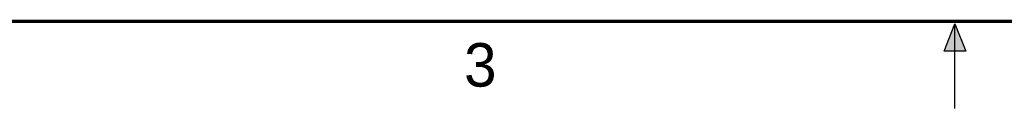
# Model space of a CAD drawing. Header units: inches. Extents: x 0 to 22, y 0 to 17.
# Tile 2 of 56: x 5.6 to 11.3, y 0 to 0.5. Entities that reach past the tile are written whole.
import ezdxf

# ---------------------------------------------------------------- set-up
doc = ezdxf.new("R2010")
doc.units = ezdxf.units.IN
doc.header["$LTSCALE"] = 1.21
doc.header["$MEASUREMENT"] = 0
doc.layers.get('0').update_dxf_attribs({"linetype": 'CONTINUOUS'})
doc.styles.add('TEXTSTYLE_2', font='txt')

msp = doc.modelspace()

# ---------------------------------------------------------------- hatches: boundary and pattern name
at = {"linetype": 'Continuous'}
msp.add_hatch(color=2, dxfattribs=at).paths.add_polyline_path([(10.9375, 0.3287), (11, 0.485), (11.0625, 0.3287)])

# ---------------------------------------------------------------- linework, layer by layer
at = {"color": 2, "linetype": 'Continuous'}
for p, q in [((10.9375, 0.3287), (11, 0.485)), ((11, 0.485), (11.0625, 0.3287)), ((11, 0), (11, 0.485)), ((11.0625, 0.3287), (10.9375, 0.3287))]:
    msp.add_line(p, q, dxfattribs=at)
at = {"color": 7, "linetype": 'Continuous', "const_width": 0.02}
msp.add_lwpolyline([(0.5, 0.5), (21.5, 0.5)], dxfattribs=at)

# ---------------------------------------------------------------- texts
at = {"color": 2, "linetype": 'Continuous', "insert": (8.1875, 0.375), "char_height": 0.25, "width": 0.25, "attachment_point": 1, "line_spacing_factor": 0.9, "style": 'TEXTSTYLE_2'}
msp.add_mtext('3', dxfattribs=at)

doc.saveas('drawing.dxf')
